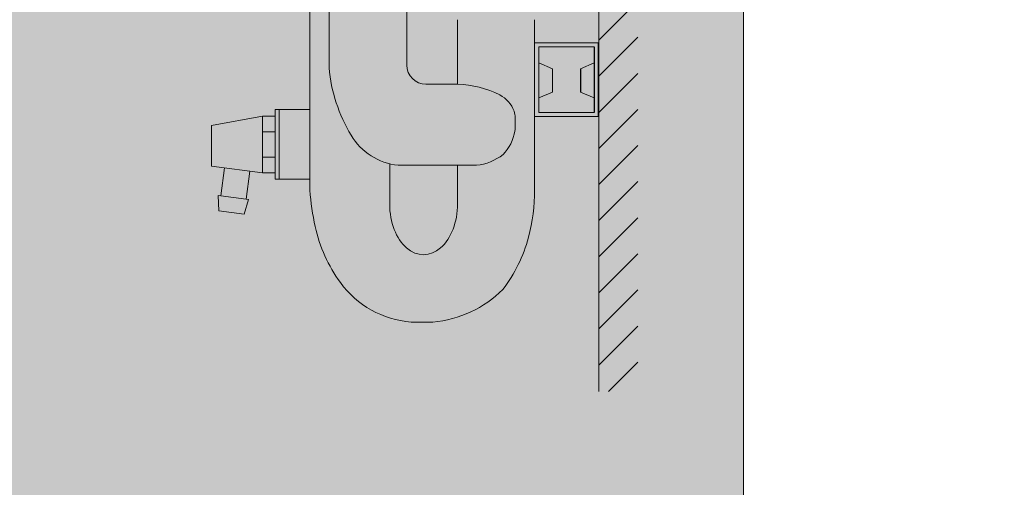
# Model space of a CAD drawing. Header units: millimetres. Extents: x 0 to 29700, y 0 to 21000.
# Tile 12 of 24: x 14427 to 16357, y 3018 to 3934. Entities that reach past the tile are written whole.
import ezdxf
from ezdxf.enums import TextEntityAlignment as Align

# ---------------------------------------------------------------- set-up
doc = ezdxf.new("R2010")
doc.units = ezdxf.units.MM
doc.header["$LTSCALE"] = 50
doc.layers.add('3', color=7, linetype='Continuous')
doc.layers.add('RU_Attribute', color=7, linetype='Continuous', true_color=0xe00000)
doc.layers.add('RU_Hatch', color=7, linetype='Continuous', true_color=0xe00000)
doc.layers.add('RU_Bouwkundig', color=7, linetype='Continuous', lineweight=15)
doc.layers.add('RU_Dim', color=251, linetype='Continuous', lineweight=15)
doc.layers.add('RU_Outline', color=7, linetype='Continuous', lineweight=15, true_color=0x000000)
doc.styles.add('Annotative', font='ARIAL.TTF')
doc.styles.add('style1', font='ariblk.TTF', dxfattribs={"width": 0.8, "height": 35})
doc.styles.add('style2', font='ARIAL.TTF', dxfattribs={"height": 16})

# ---------------------------------------------------------------- blocks, each defined once
blk = doc.blocks.new('regelunit_blok_2')
at = {"layer": 'RU_Hatch'}
h = blk.add_hatch(color=9, dxfattribs=at)
h.dxf.hatch_style = 1
h.set_gradient(color1=(201, 201, 201), tint=1)
h.paths.add_polyline_path([(-2.273736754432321e-13, -70), (-1900, -70), (-1900, -770), (0, -770)])
at = {"layer": 'RU_Outline', "color": 18, "true_color": 0x000000}
blk.add_line((0, -770), (0, -69.99999999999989), dxfattribs=at)
at = {"layer": 'RU_Attribute', "color": 7, "true_color": 0xffffff, "style": 'style1', "width": 0.8}
blk.add_attdef('REGELUNIT_NUMMER', (-1661.079028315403, -49.89961730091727), '', height=35, dxfattribs=at)
blk.add_attdef('REGELUNIT_TYPE', text='', height=35, dxfattribs=at).set_placement((-12.91661365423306, -49.89961730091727), align=Align.RIGHT)
at = {"layer": 'RU_Outline', "color": 175, "true_color": 0x353dac, "style": 'style2'}
for tag, p in [('LEIDING_TYPE', (-1616.82466852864, -796.4848534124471)), ('RU_AFMETINGEN', (-1616.82466852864, -825.4693075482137)), ('BEVESTIGINGSMATERIAAL', (-1616.82466852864, -855.0978627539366))]:
    blk.add_attdef(tag, p, '', height=12, dxfattribs=at)
at = {"layer": 'RU_Outline', "color": 7, "true_color": 0xffffff, "style": 'style2'}
blk.add_attdef('OPMERKINGEN', text='', height=12, dxfattribs=at).set_placement((-514.6355284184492, -813.4693075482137), align=Align.TOP_LEFT)
blk = doc.blocks.new('RUH-R4')
at = {"layer": 'RU_Bouwkundig'}
h = blk.add_hatch(dxfattribs=at)
h.set_pattern_fill('ANSI31', color=252, scale=80)
h.set_pattern_definition([(45, (-3813.799797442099, 75.12504255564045), (-7.071067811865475, 7.071067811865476), [])])
h.paths.add_polyline_path([(-41.45775630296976, 661.9301122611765), (-56.7492855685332, 661.9301122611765), (-56.7492855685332, 82.46185858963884), (-41.45775630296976, 82.46185858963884)])
at = {"layer": 'RU_Hatch'}
h = blk.add_hatch(color=256, dxfattribs=at)
h.dxf.hatch_style = 1
edge = h.paths.add_edge_path()
edge.add_arc((-101.4434942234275, 214.7448217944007), 61.34581694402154, 185.0284388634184, 211.2442712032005, ccw=False)
edge.add_line((-162.55321047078, 209.367848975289), (-162.55321047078, 257.8618228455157))
edge.add_line((-162.55321047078, 257.8618228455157), (-161.0256505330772, 266.1116635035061))
edge.add_arc((-162.0089365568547, 266.2937310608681), 1.000000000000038, 349.5097876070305, 360)
edge.add_line((-161.0089365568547, 266.2937310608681), (-161.0089365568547, 291.2019301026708))
edge.add_line((-161.0089365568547, 291.2019301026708), (-158.957560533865, 291.2019301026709))
edge.add_line((-158.957560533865, 291.2019301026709), (-158.957560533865, 297.4705913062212))
edge.add_line((-158.957560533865, 297.4705913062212), (-170.0424485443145, 297.9948765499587))
edge.add_line((-170.0424485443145, 297.9948765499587), (-170.0424485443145, 161.3949630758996))
edge.add_arc((-84.87365803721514, 166.666867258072), 85.3317985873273, 183.542059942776, 193.2240965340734)
edge.add_arc((-112.1425043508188, 159.0188589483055), 57.04925903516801, 192.0116147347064, 216.3270814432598)
edge.add_arc((-127.3398260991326, 147.6884058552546), 38.0936755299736, 216.1382320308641, 265.3553272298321)
edge.add_line((-130.4245024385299, 109.7198282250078), (-121.8171807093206, 109.7198282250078))
edge.add_arc((-125.7748248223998, 153.9036933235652), 44.36075835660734, 275.1184470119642, 314.9899576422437)
edge.add_arc((-139.9545427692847, 157.6508881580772), 57.51107198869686, 322.3617855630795, 345.1700669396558)
edge.add_arc((-150.7864989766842, 161.0228737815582), 68.84700008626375, 344.7645931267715, 360.3774362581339)
edge.add_line((-81.94099270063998, 161.4764004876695), (-81.94099270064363, 228.1944283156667))
edge.add_line((-81.94099270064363, 228.1944283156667), (-112.1629086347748, 228.1944283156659))
edge.add_line((-112.1629086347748, 228.1944283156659), (-112.1629086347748, 202.9258520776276))
edge.add_arc((-113.2054344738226, 164.1134431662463), 38.82640783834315, 63.174084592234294, 88.46136910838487, ccw=False)
edge.add_arc((-100.7907640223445, 188.5645177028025), 11.40429263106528, 19.319747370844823, 63.39672671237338, ccw=False)
edge.add_arc((-97.0968970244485, 189.8595209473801), 7.490000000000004, 2.2737367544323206e-13, 19.319747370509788, ccw=False)
edge.add_line((-89.60689702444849, 189.8595209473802), (-89.60689702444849, 185.7968660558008))
edge.add_arc((-97.09689702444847, 185.7968660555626), 7.489999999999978, -9.351099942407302, 1.8221726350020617e-09, ccw=False)
edge.add_arc((-106.7471642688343, 187.3859967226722), 17.27023487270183, 315.91701464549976, 350.64890005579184, ccw=False)
edge.add_arc((-106.7472203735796, 191.1188677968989), 20.04736469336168, 275.6037515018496, 308.23046770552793, ccw=False)
edge.add_line((-104.7896340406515, 171.1673092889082), (-112.1838967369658, 171.1673092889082))
edge.add_line((-112.1838967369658, 171.1673092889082), (-112.1838967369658, 156.0540431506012))
edge.add_ellipse((-125.4795679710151, 155.8771744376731), major_axis=(0.07698113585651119, 19.74956855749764), ratio=0.6732132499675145, start_angle=270.00000000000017, end_angle=270.66347081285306, ccw=False)
edge.add_ellipse((-125.4795679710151, 155.8771744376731), major_axis=(0.07698113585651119, 19.74956855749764), ratio=0.6732132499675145, start_angle=89.9999999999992, end_angle=270.00000000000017, ccw=False)
edge.add_line((-138.7752392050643, 155.9289991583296), (-138.7752392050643, 171.7409659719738))
edge.add_arc((-132.9522458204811, 195.4190896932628), 24.38361734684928, 210.8222593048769, 256.1838247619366, ccw=False)
h = blk.add_hatch(color=256, dxfattribs=at)
h.dxf.hatch_style = 1
h.paths.add_polyline_path([(-132.064662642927, 210.4164101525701), (-132.0646626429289, 257.7700218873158, 0.04580417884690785), (-132.0813766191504, 257.9520894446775), (-133.6089365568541, 266.2019301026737), (-133.6089365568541, 291.201930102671), (-161.0089365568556, 291.2019301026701), (-161.0089365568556, 266.2019301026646), (-162.5364964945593, 257.9520894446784, 0.04580417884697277), (-162.5532104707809, 257.7700218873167), (-162.5532104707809, 209.3678489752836, 0.1173518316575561), (-153.5802653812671, 182.417335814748, 0.2300234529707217), (-135.4844271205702, 171.1673092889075), (-104.7896340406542, 171.1673092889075, 0.1433304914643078), (-94.34138592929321, 175.3711027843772, 0.1527173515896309), (-89.70643016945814, 184.5798616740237, 0.04082452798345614), (-89.60689702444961, 185.7968660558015), (-89.60689702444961, 189.8595209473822, 0.08449855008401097), (-90.02868153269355, 192.3375100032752, 0.1918751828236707), (-95.57191320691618, 198.7046107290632, 0.1117414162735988), (-112.1838967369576, 202.9264101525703), (-124.5746626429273, 202.9264101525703, -0.4142135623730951)])
h.paths.add_polyline_path([(-170.0424485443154, 193.0603179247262), (-182.0516319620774, 193.0603179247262), (-182.0516319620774, 165.7287928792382), (-170.0424485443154, 165.7287928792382)])
h = blk.add_hatch(color=256, dxfattribs=at)
h.dxf.hatch_style = 1
h.paths.add_polyline_path([(-57.03639108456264, 219.1125315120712), (-81.94099270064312, 219.1125315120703), (-81.94099270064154, 190.2849231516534), (-57.03639108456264, 190.2849231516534)])
h.paths.add_polyline_path([(-80.32164486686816, 217.5629582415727), (-80.32164486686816, 191.8872396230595), (-58.57399768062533, 191.8872396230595), (-58.57399768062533, 217.5629582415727)], flags=16)
h = blk.add_hatch(color=12, dxfattribs=at)
h.dxf.hatch_style = 1
h.set_gradient(color1=(214, 0, 0), color2=(255, 102, 102), rotation=29.999999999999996, one_color=1, tint=0.699999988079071, name='CYLINDER')
edge = h.paths.add_edge_path()
edge.add_arc((-117.1837593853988, 227.1684669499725), 42.82516452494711, 203.6255198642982, 272.8159078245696)
edge.add_line((-115.0798840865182, 184.3950122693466), (-111.8246393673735, 178.0323153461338))
edge.add_arc((-123.442808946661, 208.9139139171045), 32.99477223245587, 178.1032755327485, 290.6171322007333, ccw=False)
h = blk.add_hatch(color=256, dxfattribs=at)
h.dxf.hatch_style = 1
h.paths.add_polyline_path([(-80.32164486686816, 197.560908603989), (-74.91956468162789, 199.8234823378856), (-74.91956468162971, 209.0106113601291), (-80.32164486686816, 211.2682454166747)])
h = blk.add_hatch(color=256, dxfattribs=at)
h.dxf.hatch_style = 1
h.paths.add_polyline_path([(-58.57399768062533, 211.2804523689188), (-64.00528673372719, 209.0106113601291), (-64.00528673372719, 199.8234823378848), (-58.57399768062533, 197.5486749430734)])
h = blk.add_hatch(color=252, dxfattribs=at)
h.dxf.hatch_style = 1
h.set_gradient(color1=(132, 132, 132), color2=(230, 230, 230), rotation=90.00000000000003, one_color=1, tint=0.8999999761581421, name='CYLINDER')
h.paths.add_polyline_path([(-183.6180959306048, 165.7287928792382), (-182.0516319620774, 165.7287928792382), (-182.0516319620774, 193.0603179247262), (-183.6180959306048, 193.0603179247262)])
at = {"layer": 'RU_Hatch', "true_color": 0xfefde7}
h = blk.add_hatch(color=7, dxfattribs=at)
h.dxf.hatch_style = 1
h.paths.add_polyline_path([(-188.6180959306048, 190.4436498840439), (-208.6180959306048, 186.8036038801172), (-208.6180959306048, 178.8036038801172), (-208.6180959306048, 170.8036038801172), (-188.6180959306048, 168.1635578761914)])
h.paths.add_polyline_path([(-193.6610963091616, 168.8292455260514), (-203.575095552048, 170.1379162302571), (-205.0146333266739, 159.2325170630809), (-195.1006340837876, 157.923846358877)])
h.paths.add_polyline_path([(-194.1092341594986, 157.7929792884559), (-195.1006340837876, 157.9238463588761), (-205.0146333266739, 159.2325170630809), (-206.0060332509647, 159.363384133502), (-205.799835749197, 153.2841175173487), (-195.8858365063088, 151.9754468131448)])
at = {"layer": 'RU_Hatch', "true_color": 0xc9c9c9}
h = blk.add_hatch(color=9, dxfattribs=at)
h.dxf.hatch_style = 1
h.paths.add_polyline_path([(-183.6180959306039, 190.4436498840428), (-188.6180959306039, 190.4436498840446), (-188.6180959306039, 184.3036038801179), (-183.6180959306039, 184.303603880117)])
at = {"layer": 'RU_Hatch'}
h = blk.add_hatch(color=252, dxfattribs=at)
h.dxf.hatch_style = 1
h.set_gradient(color1=(132, 132, 132), color2=(230, 230, 230), rotation=90.00000000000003, one_color=1, tint=0.8999999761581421, name='CYLINDER')
h.paths.add_polyline_path([(-183.6180959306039, 184.303603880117), (-188.6180959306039, 184.3036038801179), (-188.6180959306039, 174.3036038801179), (-183.6180959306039, 174.3036038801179)])
at = {"layer": 'RU_Hatch', "true_color": 0x6e6e6e}
h = blk.add_hatch(color=8, dxfattribs=at)
h.dxf.hatch_style = 1
h.paths.add_polyline_path([(-183.6180959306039, 174.3036038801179), (-188.6180959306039, 174.3036038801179), (-188.6180959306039, 168.163557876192), (-183.6180959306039, 168.1635578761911)])
at = {"layer": 'RU_Hatch'}
h = blk.add_hatch(color=12, dxfattribs=at)
h.dxf.hatch_style = 1
h.set_gradient(color1=(214, 0, 0), color2=(255, 102, 102), rotation=29.999999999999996, one_color=1, tint=0.699999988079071, name='CYLINDER')
edge = h.paths.add_edge_path()
edge.add_arc((-120.2811864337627, 170.7544208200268), 42.82516452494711, 211.3392444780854, 280.5296324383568)
edge.add_line((-112.4551435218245, 128.6504095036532), (-108.3753314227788, 122.7822186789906))
edge.add_arc((-124.0334072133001, 151.8249399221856), 32.99477223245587, 185.8170001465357, 298.33085681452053, ccw=False)
at = {"layer": 'RU_Bouwkundig'}
blk.add_line((-56.74928556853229, 661.9301122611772), (-56.74928556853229, 82.46185858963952), dxfattribs=at)
at = {"layer": 'RU_Hatch'}
for p, q in [((-58.57399768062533, 217.5629582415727), (-58.57399768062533, 191.8872396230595)), ((-64.00528673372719, 209.0106113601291), (-64.00528673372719, 199.8234823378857))]:
    blk.add_line(p, q, dxfattribs=at)
at = {"layer": 'RU_Outline'}
for p, q in [((-170.0424485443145, 297.9948765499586), (-170.0424485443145, 161.3949630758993)), ((-162.55321047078, 209.3678489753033), (-162.55321047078, 257.7700218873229)), ((-132.0646626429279, 210.4164101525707), (-132.0646626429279, 257.7700218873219)), ((-112.1629086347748, 228.1944283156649), (-112.1629086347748, 202.925852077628)), ((-81.94099270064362, 228.1944283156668), (-81.94099270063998, 161.4764004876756)), ((-81.94099270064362, 219.1125315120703), (-57.03639108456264, 219.1125315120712)), ((-80.32164486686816, 217.5629582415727), (-58.57399768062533, 217.5629582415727)), ((-80.32164486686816, 191.8872396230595), (-80.32164486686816, 217.5629582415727)), ((-58.57399768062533, 217.5629582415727), (-58.57399768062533, 191.8872396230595)), ((-57.03639108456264, 219.1125315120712), (-57.03639108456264, 190.2849231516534)), ((-80.32164486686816, 211.2682454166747), (-74.91956468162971, 209.0106113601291)), ((-74.91956468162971, 209.0106113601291), (-74.91956468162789, 199.8234823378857)), ((-58.57399768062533, 211.2804523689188), (-64.00528673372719, 209.0106113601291)), ((-64.00528673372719, 209.0106113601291), (-64.00528673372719, 199.8234823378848)), ((-124.5746626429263, 202.926410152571), (-112.1629086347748, 202.926410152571)), ((-80.32164486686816, 197.560908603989), (-74.91956468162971, 199.8234823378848)), ((-58.57399768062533, 197.5486749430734), (-64.00528673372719, 199.8234823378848)), ((-183.6180959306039, 193.0603179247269), (-183.6180959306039, 165.7287928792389)), ((-169.9812332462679, 193.0603179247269), (-183.6180959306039, 193.0603179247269)), ((-182.0516319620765, 193.0603179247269), (-182.0516319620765, 165.7287928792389)), ((-208.6180959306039, 186.8036038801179), (-188.6180959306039, 190.4436498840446)), ((-188.6180959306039, 190.4436498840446), (-188.6180959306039, 168.1635578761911)), ((-183.6180959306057, 190.4436498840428), (-188.6180959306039, 190.4436498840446)), ((-89.6068970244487, 185.7968660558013), (-89.6068970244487, 189.8595209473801)), ((-57.03639108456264, 190.2849231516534), (-81.94099270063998, 190.2849231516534)), ((-58.57399768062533, 191.8872396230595), (-80.32164486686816, 191.8872396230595)), ((-208.6180959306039, 178.8036038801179), (-208.6180959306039, 186.803603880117)), ((-208.6180959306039, 178.8036038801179), (-208.6180959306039, 186.803603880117)), ((-208.6180959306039, 178.8036038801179), (-208.6180959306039, 186.8036038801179)), ((-183.6180959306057, 184.303603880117), (-188.6180959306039, 184.3036038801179)), ((-188.6180959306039, 184.3036038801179), (-188.6180959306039, 174.3036038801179)), ((-208.6180959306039, 178.8036038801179), (-208.6180959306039, 170.8036038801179)), ((-183.6180959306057, 174.3036038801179), (-188.6180959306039, 174.3036038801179)), ((-208.6180959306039, 170.8036038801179), (-188.6180959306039, 168.163557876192)), ((-203.5750955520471, 170.1379162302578), (-205.014633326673, 159.2325170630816)), ((-138.7752392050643, 171.7409659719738), (-138.7752392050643, 155.9289991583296)), ((-135.4844271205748, 171.1673092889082), (-104.7896340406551, 171.1673092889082)), ((-112.1838967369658, 171.1673092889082), (-112.1838967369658, 155.8253497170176)), ((-193.6610963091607, 168.8292455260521), (-195.1006340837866, 157.9238463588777)), ((-183.6180959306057, 168.1635578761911), (-188.6180959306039, 168.163557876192)), ((-183.6180959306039, 165.7287928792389), (-169.9812332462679, 165.7287928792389)), ((-205.014633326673, 159.2325170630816), (-206.0060332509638, 159.3633841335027)), ((-206.0060332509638, 159.3633841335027), (-205.7998357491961, 153.2841175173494)), ((-205.014633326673, 159.2325170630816), (-195.1006340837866, 157.9238463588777)), ((-194.1092341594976, 157.7929792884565), (-195.8858365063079, 151.9754468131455)), ((-195.1006340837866, 157.9238463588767), (-194.1092341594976, 157.7929792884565)), ((-205.7998357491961, 153.2841175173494), (-195.8858365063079, 151.9754468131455)), ((-130.4245024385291, 109.7198282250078), (-121.8171807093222, 109.7198282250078))]:
    blk.add_line(p, q, dxfattribs=at)
for centre, radius, start, end in [((-101.4434942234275, 214.7448217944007), 61.34581694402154, 185.0284388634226, 211.2442712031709), ((-124.5746626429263, 210.4164101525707), 7.49, 180, 270), ((-113.2054344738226, 164.1134431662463), 38.82640783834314, 62.98890126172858, 88.49235200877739), ((-100.7907640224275, 188.5645177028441), 11.40429263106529, 19.31974737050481, 62.76625914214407), ((-97.09689702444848, 189.8595209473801), 7.49, 0, 19.31974737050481), ((-97.09689702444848, 185.7968660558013), 7.49, 350.6489000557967, 0), ((-132.952245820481, 195.4190896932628), 24.38361734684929, 210.8222593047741, 264.0392213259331), ((-106.7471642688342, 187.3859967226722), 17.27023487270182, 315.9170146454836, 350.6489000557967), ((-106.7472203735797, 191.1188677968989), 20.04736469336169, 275.6037515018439, 308.2304677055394), ((-84.87365803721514, 166.6668672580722), 85.33179858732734, 183.5420599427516, 193.2240965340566), ((-150.786498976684, 161.0228737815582), 68.84700008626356, 344.7645931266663, 0.3774362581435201), ((-112.1425043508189, 159.0188589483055), 57.04925903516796, 192.0116147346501, 216.3270814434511), ((-139.9545427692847, 157.6508881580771), 57.51107198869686, 322.3617855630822, 345.1700669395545), ((-127.3398260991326, 147.6884058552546), 38.09367552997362, 216.1382320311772, 265.3553272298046), ((-125.7748248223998, 153.9036933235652), 44.36075835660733, 275.1184470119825, 314.9899576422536)]:
    blk.add_arc(centre, radius, start, end, dxfattribs=at)
blk.add_ellipse((-125.4795679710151, 155.8771744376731), major_axis=(0.07698113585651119, 19.74956855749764), ratio=0.6732132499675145, start_param=1.570796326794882, end_param=4.723968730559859, dxfattribs=at)
at = {"layer": 'RU_Dim', "insert": (-644.5342106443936, 98.0606971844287), "char_height": 12, "attachment_point": 1, "style": 'Annotative'}
blk.add_mtext_dynamic_manual_height_columns('\\pi258.95;Min.\\P\\pi244.61;100 mm', width=546.8699083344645, gutter_width=566.788892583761, heights=[0], dxfattribs=at)
at = {"layer": 'RU_Outline', "color": 175, "true_color": 0x353dac, "style": 'style2'}
for tag, p in [('GR1', (-792.4453921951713, 128.5810704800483)), ('GR2', (-732.4453921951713, 128.5810704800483)), ('GR3', (-672.4453921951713, 128.5810704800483)), ('GR4', (-612.4453921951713, 128.5810704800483))]:
    blk.add_attdef(tag, text='', height=21, dxfattribs=at).set_placement(p, align=Align.CENTER)
at = {"layer": 'RU_Outline', "color": 175, "true_color": 0x353dac, "style": 'style2', "flags": 1}
blk.add_attdef('RU_NR', text='', height=21, dxfattribs=at).set_placement((-792.4453921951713, 73.16750460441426), align=Align.CENTER)

msp = doc.modelspace()

# ---------------------------------------------------------------- block references
at = {"layer": '3', "lineweight": -3, "xscale": 5, "yscale": 5}
for name, p in [('regelunit_blok_2', (15845.73834578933, 6643.067283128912)), ('RUH-R4', (15845.73834578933, 2793.067283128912))]:
    msp.add_blockref(name, p, dxfattribs=at)

doc.saveas('drawing.dxf')
